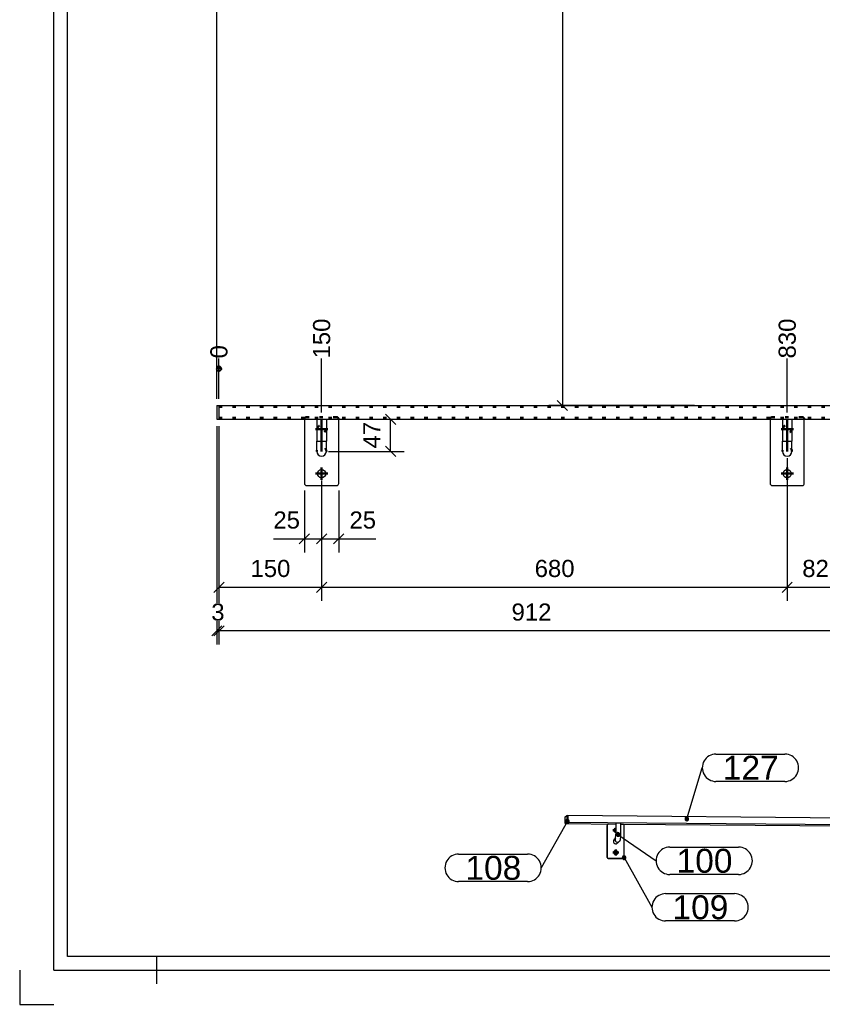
# Model space of a CAD drawing. Header units: millimetres. Extents: x -20 to 400, y -1231 to -934.
# Tile 1 of 6: x -20 to 98, y -1231 to -1087. Entities that reach past the tile are written whole.
import ezdxf
from ezdxf.enums import TextEntityAlignment as Align

# ---------------------------------------------------------------- set-up
doc = ezdxf.new("R2010")
doc.units = ezdxf.units.MM
doc.linetypes.add('DOT', pattern=[2, 0.5, -1.5])
doc.linetypes.add('STRICHPUNKT2', pattern=[18.5, 10, -4, 0.5, -4])
doc.layers.get('0').update_dxf_attribs({"linetype": 'CONTINUOUS'})
for name, color, linetype in [('DIM49', 4, 'CONTINUOUS'), ('TXT_ALL', 7, 'CONTINUOUS'), ('TXT_DIM49', 2, 'CONTINUOUS')]:
    doc.layers.add(name, color=color, linetype=linetype)
doc.layers.add('LE_ALL', color=7, linetype='CONTINUOUS', lineweight=50)
doc.styles.add('ARIAL', font='arial.ttf')

# ---------------------------------------------------------------- blocks, each defined once
blk = doc.blocks.new('DINA3_00002', base_point=(393.37, -1223.63))
for p, q in [((-12.63, -1223.63), (-12.63, -940.63)), ((393.37, -1223.63), (-12.63, -1223.63)), ((0.37, -1223.63), (0.37, -1227.63)), ((-14.63, -1225.63), (395.37, -1225.63))]:
    blk.add_line(p, q)
for points in [[(-14.63, -1225.63), (-14.63, -938.63), (395.37, -938.63)], [(-19.63, -1225.63), (-19.63, -1230.63), (-14.63, -1230.63)]]:
    blk.add_lwpolyline(points)
blk = doc.blocks.new('_ZBL0011_00001')
blk.add_blockref('DINA3_00002', (393.37, -1223.63))
blk = doc.blocks.new('SHAPE_00306', base_point=(77.81, -1203.53))
at = {"layer": 'DIM49', "color": 3}
for p, q in [((82.06, -1194.06), (92.12, -1194.06)), ((77.81, -1203.53), (80.06, -1196.06)), ((92.12, -1198.06), (82.06, -1198.06)), ((78.06, -1203.49), (77.55, -1203.49)), ((78.01, -1203.69), (77.6, -1203.69)), ((77.92, -1203.29), (77.69, -1203.29))]:
    blk.add_line(p, q, dxfattribs=at)
blk.add_lwpolyline([(77.8, -1203.79), (77.87, -1203.79), (77.93, -1203.76), (77.99, -1203.72), (78.03, -1203.67), (78.06, -1203.61), (78.07, -1203.54), (78.06, -1203.47), (78.04, -1203.41), (78, -1203.35), (77.94, -1203.31), (77.88, -1203.28), (77.81, -1203.27), (77.75, -1203.27), (77.68, -1203.3), (77.63, -1203.34), (77.58, -1203.39), (77.55, -1203.45), (77.54, -1203.52), (77.55, -1203.59), (77.57, -1203.65), (77.61, -1203.71), (77.67, -1203.75), (77.73, -1203.78)], close=True, dxfattribs=at)
for centre, start_param, end_param in [((82.06, -1196.06), 1.570796, 4.712389), ((92.12, -1196.06), 4.712389, 7.853982)]:
    blk.add_ellipse(centre, major_axis=(2, 0), ratio=1, start_param=start_param, end_param=end_param, dxfattribs=at)
at = {"layer": 'TXT_ALL', "style": 'ARIAL'}
blk.add_text('127', height=3.5, dxfattribs=at).set_placement((83.06, -1196.06), align=Align.MIDDLE_LEFT)
blk = doc.blocks.new('Koker 50x20x2 EN 10219-2_00067', base_point=(60.43, -1204))
for p, q in [((60.18, -1204.22), (60.18, -1204.21)), ((60.18, -1204.22), (67.42, -1204.28)), ((60.42, -1203.01), (60.43, -1203)), ((60.43, -1203), (105.47, -1203.39)), ((60.43, -1204), (105.83, -1204.39)), ((68.12, -1204.29), (101.25, -1204.57)), ((105.47, -1203.39), (105.83, -1204.39)), ((101.95, -1204.58), (105.58, -1204.61)), ((105.83, -1204.39), (105.58, -1204.61))]:
    blk.add_line(p, q)
blk.add_lwpolyline([(60.43, -1203), (60.43, -1204), (60.18, -1204.22)])
blk.add_blockref('SHAPE_00306', (77.81, -1203.53))
blk = doc.blocks.new('Koker 50x20x2 EN 10219-2_00066')
blk.add_blockref('Koker 50x20x2 EN 10219-2_00067', (60.43, -1204))
blk = doc.blocks.new('SHAPE_00308', base_point=(60.36, -1203.87))
at = {"layer": 'DIM49', "color": 3}
for p, q in [((60.36, -1203.87), (56.54, -1210.68)), ((60.1, -1203.83), (60.62, -1203.83)), ((60.16, -1204.03), (60.56, -1204.03)), ((60.25, -1203.63), (60.47, -1203.63)), ((44.47, -1208.68), (54.54, -1208.68)), ((54.54, -1212.68), (44.47, -1212.68))]:
    blk.add_line(p, q, dxfattribs=at)
blk.add_lwpolyline([(60.43, -1203.61), (60.36, -1203.6), (60.29, -1203.61), (60.23, -1203.64), (60.17, -1203.68), (60.13, -1203.74), (60.11, -1203.8), (60.1, -1203.87), (60.11, -1203.94), (60.13, -1204), (60.18, -1204.05), (60.23, -1204.1), (60.3, -1204.12), (60.36, -1204.13), (60.43, -1204.12), (60.49, -1204.09), (60.55, -1204.05), (60.59, -1204), (60.62, -1203.93), (60.62, -1203.86), (60.61, -1203.8), (60.59, -1203.73), (60.54, -1203.68), (60.49, -1203.64)], close=True, dxfattribs=at)
for centre, start_param, end_param in [((44.47, -1210.68), 1.570796, 4.712389), ((54.54, -1210.68), 4.712389, 7.853982)]:
    blk.add_ellipse(centre, major_axis=(2, 0), ratio=1, start_param=start_param, end_param=end_param, dxfattribs=at)
at = {"layer": 'TXT_ALL', "style": 'ARIAL'}
blk.add_text('108', height=3.5, dxfattribs=at).set_placement((45.47, -1210.68), align=Align.MIDDLE_LEFT)
blk = doc.blocks.new('Plaatwerk D_ 3_00069', base_point=(60.27, -1204))
for p, q in [((60.42, -1204), (60.19, -1204.21)), ((60.27, -1203.01), (60.42, -1203.01)), ((60.27, -1204), (60.42, -1204)), ((60.42, -1203.01), (60.42, -1204))]:
    blk.add_line(p, q)
for points in [[(60.27, -1203.01), (60.27, -1204), (60.04, -1204.21), (60.19, -1204.21)], [(60.04, -1204.21), (60.04, -1203.22), (60.27, -1203.01)]]:
    blk.add_lwpolyline(points)
blk.add_blockref('SHAPE_00308', (60.36, -1203.87))
blk = doc.blocks.new('Plaatwerk D_ 3_00068')
blk.add_blockref('Plaatwerk D_ 3_00069', (60.27, -1204))
blk = doc.blocks.new('SHAPE_00312', base_point=(68.64, -1209.19))
at = {"layer": 'DIM49', "color": 3}
for p, q in [((68.39, -1209.16), (68.9, -1209.16)), ((68.44, -1209.36), (68.85, -1209.36)), ((68.75, -1208.96), (68.53, -1208.96)), ((68.64, -1209.19), (72.71, -1216.45)), ((74.71, -1214.45), (84.77, -1214.45)), ((84.77, -1218.45), (74.71, -1218.45))]:
    blk.add_line(p, q, dxfattribs=at)
blk.add_lwpolyline([(68.46, -1209), (68.42, -1209.06), (68.39, -1209.12), (68.38, -1209.19), (68.39, -1209.26), (68.41, -1209.32), (68.46, -1209.38), (68.51, -1209.42), (68.57, -1209.45), (68.64, -1209.46), (68.71, -1209.45), (68.77, -1209.42), (68.83, -1209.38), (68.87, -1209.33), (68.9, -1209.26), (68.91, -1209.2), (68.9, -1209.13), (68.87, -1209.06), (68.83, -1209.01), (68.78, -1208.97), (68.72, -1208.94), (68.65, -1208.93), (68.58, -1208.94), (68.52, -1208.96)], close=True, dxfattribs=at)
for centre, start_param, end_param in [((74.71, -1216.45), 1.570796, 4.712389), ((84.77, -1216.45), 4.712389, 7.853982)]:
    blk.add_ellipse(centre, major_axis=(2, 0), ratio=1, start_param=start_param, end_param=end_param, dxfattribs=at)
at = {"layer": 'TXT_ALL', "style": 'ARIAL'}
blk.add_text('109', height=3.5, dxfattribs=at).set_placement((75.71, -1216.45), align=Align.MIDDLE_LEFT)
blk = doc.blocks.new('Plaatwerk D_ 5_00074', base_point=(67.42, -1204.9))
for p, q in [((66.23, -1204.36), (66.21, -1204.38)), ((67.42, -1204.33), (66.33, -1204.32)), ((68.52, -1204.34), (68.12, -1204.34)), ((66.18, -1204.47), (66.16, -1204.49)), ((68.67, -1209.17), (68.67, -1204.49)), ((66.33, -1209.3), (66.31, -1209.32)), ((68.5, -1209.34), (66.31, -1209.32)), ((66.33, -1209.3), (68.52, -1209.32)), ((68.5, -1209.34), (68.52, -1209.32)), ((68.6, -1209.3), (68.62, -1209.28))]:
    blk.add_line(p, q)
blk.add_lwpolyline([(66.18, -1204.47), (66.18, -1209.15), (66.16, -1209.17), (66.16, -1204.49)])
for centre, major_axis, start_param, end_param in [((66.33, -1204.47), (0.1, -0.112), 3.141593, 3.978568), ((66.33, -1204.47), (0.1, -0.112), 2.407772, 3.141593), ((68.52, -1204.49), (0.1, -0.112), 0.836975, 2.407772), ((66.31, -1204.49), (0.1, -0.112), 3.141593, 3.978568), ((67.42, -1205.2), (0.2, -0.224), 3.141593, 5.523876), ((67.4, -1205.22), (0.2, -0.224), 2.351313, 3.086412), ((67.42, -1205.2), (0.2, -0.224), 2.43326, 3.141593), ((67.42, -1208.44), (0.2, -0.224), 3.141593, 6.283185), ((67.4, -1208.46), (0.2, -0.224), 0.05518, 3.086412), ((67.42, -1208.44), (0.2, -0.224), 0, 3.141593), ((66.31, -1209.17), (0.1, -0.112), 3.978568, 5.549364), ((66.33, -1209.15), (0.1, -0.112), 3.978568, 5.549364), ((68.5, -1209.19), (0.1, -0.112), 5.549364, 6.283185), ((68.52, -1209.17), (0.1, -0.112), 5.549364, 6.283185), ((68.52, -1209.17), (0.1, -0.112), 0, 0.836975)]:
    blk.add_ellipse(centre, major_axis=major_axis, ratio=0.991353, start_param=start_param, end_param=end_param)
blk.add_blockref('SHAPE_00312', (68.64, -1209.19))
blk = doc.blocks.new('_00076', base_point=(67.44, -1208.43))
at = {"layer": 'LE_ALL', "color": 1, "linetype": 'STRICHPUNKT2'}
for p, q in [((67.42, -1205.2), (66.98, -1205.2)), ((67.4, -1205.22), (67.13, -1205.22)), ((67.42, -1205.21), (67.39, -1205.24)), ((67.4, -1205.22), (67.4, -1204.92)), ((67.4, -1205.22), (67.42, -1205.22)), ((67.4, -1205.22), (67.4, -1205.5)), ((67.42, -1208.44), (66.98, -1208.43)), ((67.4, -1208.46), (67.13, -1208.46)), ((67.44, -1208.43), (67.39, -1208.47)), ((67.4, -1208.46), (67.4, -1208.16)), ((67.4, -1208.46), (67.7, -1208.46)), ((67.4, -1208.46), (67.4, -1208.74)), ((67.42, -1208.44), (67.42, -1207.99)), ((67.42, -1208.44), (67.87, -1208.44)), ((67.42, -1208.44), (67.42, -1208.89))]:
    blk.add_line(p, q, dxfattribs=at)
blk = doc.blocks.new('_00075')
blk.add_blockref('_00076', (67.44, -1208.43))
blk = doc.blocks.new('Plaatwerk D_ 5_00073')
for name, p in [('Plaatwerk D_ 5_00074', (67.42, -1204.9)), ('_00075', (0, 0))]:
    blk.add_blockref(name, p)
blk = doc.blocks.new('SHAPE_00314', base_point=(67.73, -1205.8))
at = {"layer": 'DIM49', "color": 3}
for p, q in [((67.47, -1205.76), (67.99, -1205.76)), ((67.84, -1205.56), (67.62, -1205.56)), ((67.73, -1205.8), (73.31, -1209.65)), ((67.53, -1205.96), (67.94, -1205.96)), ((75.31, -1207.65), (85.37, -1207.65)), ((85.37, -1211.65), (75.31, -1211.65))]:
    blk.add_line(p, q, dxfattribs=at)
blk.add_lwpolyline([(67.49, -1205.71), (67.47, -1205.78), (67.47, -1205.84), (67.5, -1205.91), (67.53, -1205.97), (67.58, -1206.01), (67.64, -1206.04), (67.71, -1206.06), (67.78, -1206.06), (67.85, -1206.03), (67.9, -1206), (67.95, -1205.95), (67.98, -1205.89), (68, -1205.82), (67.99, -1205.75), (67.97, -1205.68), (67.93, -1205.63), (67.88, -1205.58), (67.82, -1205.55), (67.75, -1205.53), (67.69, -1205.54), (67.62, -1205.56), (67.56, -1205.6), (67.52, -1205.65)], close=True, dxfattribs=at)
for centre, start_param, end_param in [((75.31, -1209.65), 1.570796, 4.712389), ((85.37, -1209.65), 4.712389, 7.853982)]:
    blk.add_ellipse(centre, major_axis=(2, 0), ratio=1, start_param=start_param, end_param=end_param, dxfattribs=at)
at = {"layer": 'TXT_ALL', "style": 'ARIAL'}
blk.add_text('100', height=3.5, dxfattribs=at).set_placement((76.31, -1209.65), align=Align.MIDDLE_LEFT)
blk = doc.blocks.new('Massief ø 14_00078', base_point=(67.42, -1205.77))
for p, q in [((67.42, -1204.17), (67.42, -1204.17)), ((67.42, -1204.17), (67.42, -1205.77)), ((68.12, -1204.17), (68.12, -1205.77)), ((67.42, -1205.83), (67.42, -1205.77)), ((67.39, -1206.38), (67.19, -1206.56))]:
    blk.add_line(p, q)
for points in [[(68.12, -1205.77), (68.11, -1206), (68.1, -1206.22), (68.09, -1206.4), (68.08, -1206.45), (68.07, -1206.52), (68.06, -1206.57), (68.06, -1206.61), (68.05, -1206.63), (68.03, -1206.69), (68.02, -1206.72), (68, -1206.75), (67.97, -1206.79), (67.96, -1206.81), (67.93, -1206.84), (67.66, -1207.08)], [(67.38, -1206.44), (67.38, -1206.44), (67.39, -1206.35), (67.4, -1206.21), (67.41, -1206.02), (67.42, -1205.92), (67.42, -1205.83)]]:
    blk.add_lwpolyline(points)
for centre, major_axis, ratio, start_param, end_param in [((67.77, -1204.17), (0.35, 0), 0.08788, 0, 3.021412), ((67.77, -1204.17), (0.35, 0), 0.08788, 3.069487, 3.141593), ((67.77, -1205.77), (0.35, 0), 0.08788, 6.283185, 9.424778), ((67.42, -1206.82), (0.233, -0.261), 0.991353, 3.141593, 6.283185), ((67.69, -1206.58), (0.233, -0.261), 0.991353, 3.537103, 6.283185)]:
    blk.add_ellipse(centre, major_axis=major_axis, ratio=ratio, start_param=start_param, end_param=end_param)
blk.add_blockref('SHAPE_00314', (67.73, -1205.8))
blk = doc.blocks.new('Massief ø 14_00077')
blk.add_blockref('Massief ø 14_00078', (67.42, -1205.77))
blk = doc.blocks.new('Handrailingsteun_00072')
for name in ['Plaatwerk D_ 5_00073', 'Massief ø 14_00077']:
    blk.add_blockref(name, (0, 0))
blk = doc.blocks.new('Muurleuning_00034')
for name in ['Koker 50x20x2 EN 10219-2_00066', 'Plaatwerk D_ 3_00068', 'Handrailingsteun_00072']:
    blk.add_blockref(name, (0, 0))
blk = doc.blocks.new('00 begane grond_00033')
blk.add_blockref('Muurleuning_00034', (0, 0))
blk = doc.blocks.new('Duplex_00032')
blk.add_blockref('00 begane grond_00033', (0, 0))
blk = doc.blocks.new('Assen_00031')
blk.add_blockref('Duplex_00032', (0, 0))
blk = doc.blocks.new('_A3D0021_00030')
blk.add_blockref('Assen_00031', (0, 0))
blk = doc.blocks.new('_ANS0021_00029')
blk.add_blockref('_A3D0021_00030', (0, 0))
blk = doc.blocks.new('_D2', base_point=(52.2, -1174.55))
at = {"layer": 'DIM49', "color": 1}
for p, q in [((9.46, -1146.12), (9.46, -1171.95)), ((100.7, -1146.12), (100.7, -1178.05)), ((10.21, -1175.3), (8.71, -1176.8)), ((9.46, -1174.65), (9.46, -1178.05)), ((99.95, -1176.8), (101.45, -1175.3)), ((100.7, -1176.05), (9.46, -1176.05))]:
    blk.add_line(p, q, dxfattribs=at)
at = {"layer": 'TXT_DIM49', "style": 'ARIAL'}
blk.add_text('912', height=2.5, dxfattribs=at).set_placement((52.2, -1174.55))
blk = doc.blocks.new('_D3', base_point=(8.35, -1174.55))
at = {"layer": 'DIM49', "color": 1}
for p, q in [((9.16, -1146.12), (9.16, -1171.95)), ((9.46, -1146.12), (9.46, -1171.95)), ((9.91, -1175.3), (8.41, -1176.8)), ((8.71, -1176.8), (10.21, -1175.3)), ((9.16, -1174.65), (9.16, -1178.05)), ((9.46, -1174.65), (9.46, -1178.05)), ((9.46, -1176.05), (9.16, -1176.05))]:
    blk.add_line(p, q, dxfattribs=at)
at = {"layer": 'TXT_DIM49', "style": 'ARIAL'}
blk.add_text('3', height=2.5, dxfattribs=at).set_placement((8.35, -1174.55))
blk = doc.blocks.new('_D6', base_point=(51.69, -978.09))
at = {"layer": 'DIM49', "color": 1}
blk.add_line((9.16, -1142.12), (9.16, -977.59), dxfattribs=at)
blk = doc.blocks.new('Koker 50x20x2 EN 10219-2_00156', base_point=(100.06, -1143.32))
for name, p in [('_D6', (51.69, -978.09)), ('_D3', (8.35, -1174.55)), ('_D2', (52.2, -1174.55))]:
    blk.add_blockref(name, p)
blk = doc.blocks.new('Koker 50x20x2 EN 10219-2_00155')
blk.add_blockref('Koker 50x20x2 EN 10219-2_00156', (100.06, -1143.32))
blk = doc.blocks.new('_D19', base_point=(58.14, -1072.94))
at = {"layer": 'DIM49', "color": 1}
for p, q in [((59.64, -995.08), (59.64, -1143.12)), ((58.89, -1142.37), (60.39, -1143.87)), ((78.93, -1143.12), (57.64, -1143.12))]:
    blk.add_line(p, q, dxfattribs=at)
blk = doc.blocks.new('Koker 50x20x2 EN 10219-2_00158', base_point=(282.87, -995.28))
blk.add_blockref('_D19', (58.14, -1072.94))
blk = doc.blocks.new('Koker 50x20x2 EN 10219-2_00157')
blk.add_blockref('Koker 50x20x2 EN 10219-2_00158', (282.87, -995.28))
blk = doc.blocks.new('_D21', base_point=(14.08, -1168.18))
at = {"layer": 'DIM49', "color": 1}
for p, q in [((9.46, -1146.12), (9.46, -1171.68)), ((24.46, -1154.97), (24.46, -1171.68)), ((10.21, -1168.93), (8.71, -1170.43)), ((9.46, -1169.68), (24.46, -1169.68)), ((23.71, -1170.43), (25.21, -1168.93))]:
    blk.add_line(p, q, dxfattribs=at)
at = {"layer": 'TXT_DIM49', "style": 'ARIAL'}
blk.add_text('150', height=2.5, dxfattribs=at).set_placement((14.08, -1168.18))
blk = doc.blocks.new('_D22', base_point=(55.58, -1168.18))
at = {"layer": 'DIM49', "color": 1}
for p, q in [((92.46, -1150.82), (92.46, -1171.68)), ((24.46, -1154.97), (24.46, -1171.68)), ((25.21, -1168.93), (23.71, -1170.43)), ((24.46, -1169.68), (92.46, -1169.68)), ((91.71, -1170.43), (93.21, -1168.93))]:
    blk.add_line(p, q, dxfattribs=at)
at = {"layer": 'TXT_DIM49', "style": 'ARIAL'}
blk.add_text('680', height=2.5, dxfattribs=at).set_placement((55.58, -1168.18))
blk = doc.blocks.new('_D23', base_point=(94.66, -1168.18))
at = {"layer": 'DIM49', "color": 1}
for p, q in [((100.7, -1146.12), (100.7, -1171.68)), ((92.46, -1150.82), (92.46, -1171.68)), ((93.21, -1168.93), (91.71, -1170.43)), ((92.46, -1169.68), (100.7, -1169.68)), ((99.95, -1170.43), (101.45, -1168.93))]:
    blk.add_line(p, q, dxfattribs=at)
at = {"layer": 'TXT_DIM49', "style": 'ARIAL'}
blk.add_text('82', height=2.5, dxfattribs=at).set_placement((94.66, -1168.18))
blk = doc.blocks.new('Koker 50x20x2 EN 10219-2_00187', base_point=(9.46, -1143.32))
for p, q in [((9.46, -1143.12), (99.99, -1143.12)), ((9.46, -1143.12), (9.46, -1145.12)), ((99.99, -1143.12), (100.7, -1145.12)), ((9.46, -1145.12), (100.7, -1145.12))]:
    blk.add_line(p, q)
at = {"layer": 'LE_ALL', "color": 3, "linetype": 'DOT'}
for p, q in [((9.46, -1143.32), (100.06, -1143.32)), ((9.46, -1144.92), (100.63, -1144.92))]:
    blk.add_line(p, q, dxfattribs=at)
for name, p in [('_D21', (14.08, -1168.18)), ('_D23', (94.66, -1168.18)), ('_D22', (55.58, -1168.18))]:
    blk.add_blockref(name, p)
blk = doc.blocks.new('Koker 50x20x2 EN 10219-2_00186')
blk.add_blockref('Koker 50x20x2 EN 10219-2_00187', (9.46, -1143.32))
blk = doc.blocks.new('_D24', base_point=(25.71, -1136.24))
at = {"layer": 'DIM49', "color": 1}
blk.add_line((24.46, -1144.12), (24.46, -1136.24), dxfattribs=at)
at = {"layer": 'TXT_DIM49', "style": 'ARIAL'}
blk.add_text('150', height=2.5, rotation=90.0002, dxfattribs=at).set_placement((25.71, -1136.24))
blk = doc.blocks.new('_D25', base_point=(93.71, -1136.24))
at = {"layer": 'DIM49', "color": 1}
blk.add_line((92.46, -1144.12), (92.46, -1136.24), dxfattribs=at)
at = {"layer": 'TXT_DIM49', "style": 'ARIAL'}
blk.add_text('830', height=2.5, rotation=90.0002, dxfattribs=at).set_placement((93.71, -1136.24))
blk = doc.blocks.new('_D26', base_point=(10.71, -1136.24))
at = {"layer": 'DIM49', "color": 1}
for p, q in [((9.46, -1142.12), (9.46, -1136.24)), ((9.82, -1137.81), (9.09, -1137.81)), ((9.81, -1137.61), (9.11, -1137.61)), ((9.21, -1138.01), (9.71, -1138.01)), ((9.65, -1137.41), (9.27, -1137.41)), ((9.46, -1137.74), (9.96, -1137.74))]:
    blk.add_line(p, q, dxfattribs=at)
blk.add_lwpolyline([(9.1, -1137.83), (9.13, -1137.92), (9.19, -1138), (9.27, -1138.06), (9.36, -1138.1), (9.46, -1138.11), (9.56, -1138.1), (9.65, -1138.06), (9.72, -1138), (9.78, -1137.92), (9.82, -1137.83), (9.83, -1137.74), (9.82, -1137.64), (9.78, -1137.55), (9.72, -1137.47), (9.65, -1137.41), (9.56, -1137.37), (9.46, -1137.36), (9.36, -1137.37), (9.27, -1137.41), (9.19, -1137.47), (9.13, -1137.55), (9.1, -1137.64), (9.08, -1137.74)], close=True, dxfattribs=at)
at = {"layer": 'TXT_DIM49', "style": 'ARIAL'}
blk.add_text('0', height=2.5, rotation=90.0002, dxfattribs=at).set_placement((10.71, -1136.24))
blk = doc.blocks.new('Plaatwerk D_ 3_00189', base_point=(9.16, -1145.12))
for p, q in [((9.16, -1143.12), (9.46, -1143.12)), ((9.16, -1143.12), (9.16, -1145.12)), ((9.46, -1143.12), (9.46, -1145.12)), ((9.16, -1145.12), (9.46, -1145.12))]:
    blk.add_line(p, q)
for name, p in [('_D24', (25.71, -1136.24)), ('_D25', (93.71, -1136.24)), ('_D26', (10.71, -1136.24))]:
    blk.add_blockref(name, p)
blk = doc.blocks.new('Plaatwerk D_ 3_00188')
blk.add_blockref('Plaatwerk D_ 3_00189', (9.16, -1145.12))
blk = doc.blocks.new('_D28', base_point=(17.42, -1161.1))
at = {"layer": 'DIM49', "color": 1}
for p, q in [((24.46, -1154.07), (24.46, -1164.6)), ((21.96, -1155.52), (21.96, -1164.6)), ((17.42, -1162.6), (30.46, -1162.6)), ((21.21, -1163.35), (22.71, -1161.85)), ((25.21, -1161.85), (23.71, -1163.35))]:
    blk.add_line(p, q, dxfattribs=at)
at = {"layer": 'TXT_DIM49', "style": 'ARIAL'}
blk.add_text('25', height=2.5, dxfattribs=at).set_placement((17.42, -1161.1))
blk = doc.blocks.new('_D29', base_point=(28.53, -1161.1))
at = {"layer": 'DIM49', "color": 1}
for p, q in [((24.46, -1154.07), (24.46, -1164.6)), ((26.96, -1155.52), (26.96, -1164.6)), ((23.71, -1163.35), (25.21, -1161.85)), ((24.46, -1162.6), (32.37, -1162.6)), ((27.71, -1161.85), (26.21, -1163.35))]:
    blk.add_line(p, q, dxfattribs=at)
at = {"layer": 'TXT_DIM49', "style": 'ARIAL'}
blk.add_text('25', height=2.5, dxfattribs=at).set_placement((28.53, -1161.1))
blk = doc.blocks.new('Plaatwerk D_ 5_00194', base_point=(23.86, -1146.57))
for points in [[(21.96, -1145.12), (21.96, -1154.52, 0.414214), (22.26, -1154.82)], [(22.26, -1154.82), (26.66, -1154.82, 0.414214), (26.96, -1154.52), (26.96, -1145.12)]]:
    blk.add_lwpolyline(points, format="xyb")
blk.add_circle((24.46, -1153.07), 0.6)
at = {"layer": 'LE_ALL', "color": 3, "linetype": 'DOT'}
blk.add_lwpolyline([(26.96, -1145.12, 0.414214), (26.66, -1144.82), (22.26, -1144.82, 0.414214), (21.96, -1145.12)], format="xyb", dxfattribs=at)
blk.add_circle((24.46, -1146.57), 0.6, dxfattribs=at)
for name, p in [('_D28', (17.42, -1161.1)), ('_D29', (28.53, -1161.1))]:
    blk.add_blockref(name, p)
blk = doc.blocks.new('_00196', base_point=(24.46, -1153.07))
at = {"layer": 'LE_ALL', "color": 1, "linetype": 'STRICHPUNKT2'}
for p, q in [((24.46, -1146.57), (23.56, -1146.57)), ((24.46, -1146.57), (23.56, -1146.57)), ((24.46, -1146.57), (24.46, -1145.67)), ((24.46, -1146.57), (24.46, -1145.67)), ((24.46, -1146.57), (25.36, -1146.57)), ((24.46, -1146.57), (24.46, -1147.47)), ((24.46, -1146.57), (25.36, -1146.57)), ((24.46, -1146.57), (24.46, -1147.47)), ((24.46, -1153.07), (24.46, -1152.17)), ((24.46, -1153.07), (24.46, -1152.17)), ((24.46, -1153.07), (23.56, -1153.07)), ((24.46, -1153.07), (23.56, -1153.07)), ((24.46, -1153.07), (25.36, -1153.07)), ((24.46, -1153.07), (24.46, -1153.97)), ((24.46, -1153.07), (25.36, -1153.07)), ((24.46, -1153.07), (24.46, -1153.97))]:
    blk.add_line(p, q, dxfattribs=at)
blk = doc.blocks.new('_00195')
blk.add_blockref('_00196', (24.46, -1153.07))
blk = doc.blocks.new('Plaatwerk D_ 5_00193')
for name, p in [('Plaatwerk D_ 5_00194', (23.86, -1146.57)), ('_00195', (0, 0))]:
    blk.add_blockref(name, p)
blk = doc.blocks.new('_D30', base_point=(33.04, -1149.39))
at = {"layer": 'DIM49', "color": 1}
for p, q in [((30.3, -1145.12), (36.54, -1145.12)), ((35.29, -1145.87), (33.79, -1144.37)), ((34.54, -1149.82), (34.54, -1145.12)), ((33.79, -1149.07), (35.29, -1150.57)), ((25.46, -1149.82), (36.54, -1149.82))]:
    blk.add_line(p, q, dxfattribs=at)
at = {"layer": 'TXT_DIM49', "style": 'ARIAL'}
blk.add_text('47', height=2.5, rotation=90.0002, dxfattribs=at).set_placement((33.04, -1149.39))
blk = doc.blocks.new('Massief ø 14_00198', base_point=(25.16, -1149.82))
for p, q in [((23.76, -1145.12), (23.76, -1148.32)), ((23.76, -1148.32), (25.16, -1148.32)), ((23.76, -1149.82), (23.76, -1148.32)), ((25.16, -1149.82), (25.16, -1148.32))]:
    blk.add_line(p, q)
blk.add_lwpolyline([(23.76, -1145.12), (25.16, -1145.12), (25.16, -1148.32)])
blk.add_arc((24.46, -1149.82), 0.7, -180, 0)
at = {"layer": 'LE_ALL', "color": 1, "linetype": 'STRICHPUNKT2'}
blk.add_lwpolyline([(24.46, -1149.82), (24.46, -1148.32), (24.46, -1145.12)], dxfattribs=at)
at = {"layer": 'LE_ALL', "color": 3, "linetype": 'DOT'}
blk.add_arc((24.46, -1149.82), 0.7, 0, -180, dxfattribs=at)
blk.add_blockref('_D30', (33.04, -1149.39))
blk = doc.blocks.new('Massief ø 14_00197')
blk.add_blockref('Massief ø 14_00198', (25.16, -1149.82))
blk = doc.blocks.new('Handrailingsteun_00192')
for name in ['Plaatwerk D_ 5_00193', 'Massief ø 14_00197']:
    blk.add_blockref(name, (0, 0))
blk = doc.blocks.new('Plaatwerk D_ 5_00201', base_point=(91.86, -1146.57))
for points in [[(89.96, -1145.12), (89.96, -1154.52, 0.414214), (90.26, -1154.82)], [(90.26, -1154.82), (94.66, -1154.82, 0.414214), (94.96, -1154.52), (94.96, -1145.12)]]:
    blk.add_lwpolyline(points, format="xyb")
blk.add_circle((92.46, -1153.07), 0.6)
at = {"layer": 'LE_ALL', "color": 3, "linetype": 'DOT'}
blk.add_lwpolyline([(94.96, -1145.12, 0.414214), (94.66, -1144.82), (90.26, -1144.82, 0.414214), (89.96, -1145.12)], format="xyb", dxfattribs=at)
blk.add_circle((92.46, -1146.57), 0.6, dxfattribs=at)
blk = doc.blocks.new('_00203', base_point=(92.46, -1153.07))
at = {"layer": 'LE_ALL', "color": 1, "linetype": 'STRICHPUNKT2'}
for p, q in [((92.46, -1146.57), (91.56, -1146.57)), ((92.46, -1146.57), (91.56, -1146.57)), ((92.46, -1146.57), (92.46, -1145.67)), ((92.46, -1146.57), (92.46, -1145.67)), ((92.46, -1146.57), (93.36, -1146.57)), ((92.46, -1146.57), (92.46, -1147.47)), ((92.46, -1146.57), (93.36, -1146.57)), ((92.46, -1146.57), (92.46, -1147.47)), ((92.46, -1153.07), (92.46, -1152.17)), ((92.46, -1153.07), (92.46, -1152.17)), ((92.46, -1153.07), (91.56, -1153.07)), ((92.46, -1153.07), (91.56, -1153.07)), ((92.46, -1153.07), (93.36, -1153.07)), ((92.46, -1153.07), (92.46, -1153.97)), ((92.46, -1153.07), (93.36, -1153.07)), ((92.46, -1153.07), (92.46, -1153.97))]:
    blk.add_line(p, q, dxfattribs=at)
blk = doc.blocks.new('_00202')
blk.add_blockref('_00203', (92.46, -1153.07))
blk = doc.blocks.new('Plaatwerk D_ 5_00200')
for name, p in [('Plaatwerk D_ 5_00201', (91.86, -1146.57)), ('_00202', (0, 0))]:
    blk.add_blockref(name, p)
blk = doc.blocks.new('Massief ø 14_00205', base_point=(93.16, -1149.82))
for p, q in [((91.76, -1145.12), (91.76, -1148.32)), ((91.76, -1148.32), (93.16, -1148.32)), ((91.76, -1149.82), (91.76, -1148.32)), ((93.16, -1149.82), (93.16, -1148.32))]:
    blk.add_line(p, q)
blk.add_lwpolyline([(91.76, -1145.12), (93.16, -1145.12), (93.16, -1148.32)])
blk.add_arc((92.46, -1149.82), 0.7, -180, 0)
at = {"layer": 'LE_ALL', "color": 1, "linetype": 'STRICHPUNKT2'}
blk.add_lwpolyline([(92.46, -1149.82), (92.46, -1148.32), (92.46, -1145.12)], dxfattribs=at)
at = {"layer": 'LE_ALL', "color": 3, "linetype": 'DOT'}
blk.add_arc((92.46, -1149.82), 0.7, 0, -180, dxfattribs=at)
blk = doc.blocks.new('Massief ø 14_00204')
blk.add_blockref('Massief ø 14_00205', (93.16, -1149.82))
blk = doc.blocks.new('Handrailingsteun_00199')
for name in ['Plaatwerk D_ 5_00200', 'Massief ø 14_00204']:
    blk.add_blockref(name, (0, 0))
blk = doc.blocks.new('Muurleuning_00154')
for name in ['Koker 50x20x2 EN 10219-2_00155', 'Koker 50x20x2 EN 10219-2_00157', 'Plaatwerk D_ 3_00188', 'Koker 50x20x2 EN 10219-2_00186', 'Handrailingsteun_00192', 'Handrailingsteun_00199']:
    blk.add_blockref(name, (0, 0))
blk = doc.blocks.new('00 begane grond_00153')
blk.add_blockref('Muurleuning_00154', (0, 0))
blk = doc.blocks.new('Duplex_00152')
blk.add_blockref('00 begane grond_00153', (0, 0))
blk = doc.blocks.new('Assen_00151')
blk.add_blockref('Duplex_00152', (0, 0))
blk = doc.blocks.new('_A3D0023_00144')
blk.add_blockref('Assen_00151', (0, 0))
blk = doc.blocks.new('_ANS0023_00143')
blk.add_blockref('_A3D0023_00144', (0, 0))

msp = doc.modelspace()

# ---------------------------------------------------------------- block references
for name in ['_ZBL0011_00001', '_ANS0023_00143', '_ANS0021_00029']:
    msp.add_blockref(name, (0, 0))

doc.saveas('drawing.dxf')
